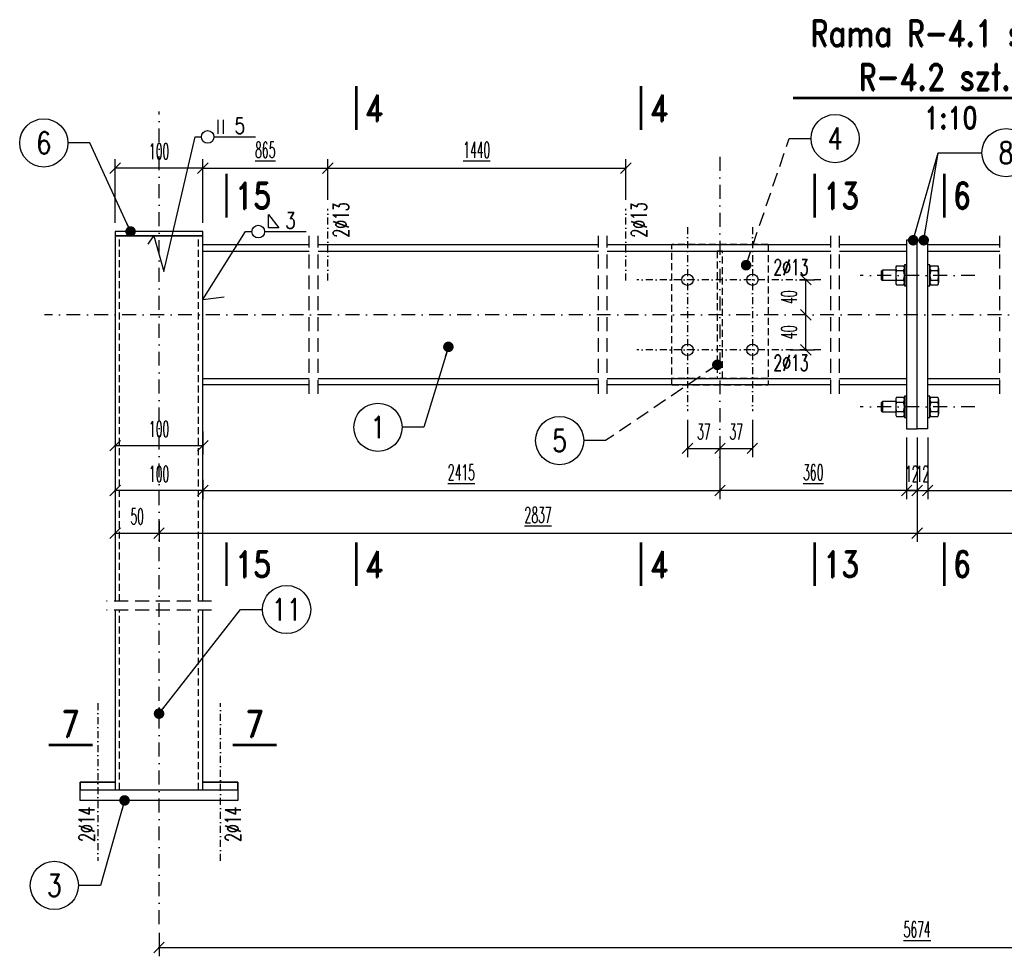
# Model space of a CAD drawing. Header units: millimetres. Extents: x -228255 to 14536, y -140109 to 119945.
# Tile 27 of 123: x -185438 to -184315, y 51551 to 52619. Entities that reach past the tile are written whole.
import ezdxf
from ezdxf.enums import TextEntityAlignment as Align

# ---------------------------------------------------------------- set-up
doc = ezdxf.new("R2010")
doc.units = ezdxf.units.MM
doc.header["$LTSCALE"] = 2.5
for name, pattern in [('DASHDOT', [25.4, 12.7, -6.35, 0, -6.35]), ('DASHDOT2', [12.7, 6.35, -3.175, 0, -3.175]), ('DASHED', [19.05, 12.7, -6.35]), ('DASHED2', [9.525, 6.35, -3.175])]:
    doc.linetypes.add(name, pattern=pattern)
for name, color, linetype in [('Gruba', 6, 'Continuous'), ('Laczniki', 30, 'Continuous'), ('Opisy_stal', 7, 'Continuous'), ('Osie', 134, 'DASHDOT'), ('Osie_laczniki', 157, 'DASHDOT2'), ('Przerywana', 5, 'DASHED'), ('stal', 4, 'Continuous'), ('Stal_nw', 181, 'DASHED2'), ('Tekst', 31, 'Continuous'), ('Wymiary', 86, 'Continuous')]:
    doc.layers.add(name, color=color, linetype=linetype)
doc.styles.get("Standard").update_dxf_attribs({"font": 'romans.shx', "width": 0.65})
doc.styles.add('style1', font='romand.shx', dxfattribs={"width": 0.8})
doc.styles.add('style3', font='romans.shx', dxfattribs={"width": 0.5})
doc.dimstyles.new('Skala_10', dxfattribs={"dimtxt": 18, "dimasz": 12, "dimexe": 10, "dimexo": 10, "dimgap": 10, "dimtad": 1, "dimdec": 0, "dimdsep": 46, "dimtxsty": 'style3', "dimblk": 'OBLIQUE', "dimcen": 0, "dimdle": 1, "dimclrd": 256, "dimclre": 256, "dimclrt": 31, "dimadec": 1, "dimazin": 0, "dimtfac": 1, "dimtdec": 0, "dimtix": 1, "dimtmove": 2, "dimatfit": 0, "dimldrblk": 'DOT', "dimfxl": 1, "dimtolj": 1, "dimtzin": 0, "dimlwd": -1, "dimlwe": -1, "dimarcsym": 0})
doc.dimstyles.new('Skala_10$7', dxfattribs={"dimscale": 0, "dimtxt": 18, "dimasz": 12, "dimexe": 10, "dimexo": 15, "dimgap": 5, "dimtad": 1, "dimdec": 0, "dimrnd": 0.5, "dimzin": 9, "dimdsep": 46, "dimtxsty": 'Standard', "dimblk1": 'OBLIQUE', "dimblk2": 'OBLIQUE', "dimsah": 1, "dimcen": 10, "dimdle": 10, "dimclrt": 31, "dimadec": 0, "dimazin": 0, "dimtfac": 1, "dimtdec": 0, "dimtmove": 2, "dimatfit": 3, "dimldrblk": 'DOT', "dimfxl": 1, "dimtolj": 1, "dimtzin": 9, "dimarcsym": 0})

# ---------------------------------------------------------------- blocks, each defined once
blk = doc.blocks.new('_Oblique')
at = {"color": 0, "linetype": 'ByBlock', "lineweight": -2}
blk.add_line((-0.5, -0.5), (0.5, 0.5), dxfattribs=at)
blk = doc.blocks.new('*D1370')
at = {"layer": 'Defpoints', "color": 0, "ltscale": 0.5, "transparency": 16777216}
for p in [(-185279.2, 51587.6), (-183549.2, 51587.6), (-183549.2, 51560.8)]:
    blk.add_point(p, dxfattribs=at)
at = {"layer": 'Wymiary', "ltscale": 0.5, "transparency": 16777216}
for p, q in [((-185279.2, 51577.6), (-185279.2, 51550.8)), ((-183549.2, 51577.6), (-183549.2, 51550.8)), ((-185280.2, 51560.8), (-183548.2, 51560.8))]:
    blk.add_line(p, q, dxfattribs=at)
at = {"layer": 'Wymiary', "ltscale": 0.5, "transparency": 16777216, "xscale": 12, "yscale": 12, "zscale": 12, "rotation": 180}
blk.add_blockref('_Oblique', (-185279.2, 51560.8), dxfattribs=at)
at = {"layer": 'Wymiary', "ltscale": 0.5, "transparency": 16777216, "xscale": 12, "yscale": 12, "zscale": 12}
blk.add_blockref('_Oblique', (-183549.2, 51560.8), dxfattribs=at)
at = {"layer": 'Wymiary', "color": 31, "ltscale": 0.5, "transparency": 16777216, "insert": (-184414.2, 51581.6), "char_height": 18, "attachment_point": 5, "style": 'style3'}
blk.add_mtext('\\A1;\\L5674', dxfattribs=at)
blk = doc.blocks.new('_Dot')
at = {"color": 0, "linetype": 'ByBlock', "lineweight": -2}
blk.add_line((-0.5, 0), (-1, 0), dxfattribs=at)
at = {"color": 0, "linetype": 'ByBlock', "const_width": 0.5}
blk.add_lwpolyline([(-0.25, 0, 1), (0.25, 0, 1)], format="xyb", close=True, dxfattribs=at)
blk = doc.blocks.new('*D1371')
at = {"layer": 'Defpoints', "color": 0, "ltscale": 0.5, "transparency": 16777216}
for p in [(-184639.2, 52152.6), (-185229.2, 52104.3), (-184639.2, 52082.1)]:
    blk.add_point(p, dxfattribs=at)
at = {"layer": 'Wymiary', "ltscale": 0.5, "transparency": 16777216}
for p, q in [((-184639.2, 52142.6), (-184639.2, 52072.1)), ((-185229.2, 52094.3), (-185229.2, 52072.1)), ((-185230.2, 52082.1), (-184638.2, 52082.1))]:
    blk.add_line(p, q, dxfattribs=at)
at = {"layer": 'Wymiary', "ltscale": 0.5, "transparency": 16777216, "xscale": 12, "yscale": 12, "zscale": 12, "rotation": 180}
blk.add_blockref('_Oblique', (-185229.2, 52082.1), dxfattribs=at)
at = {"layer": 'Wymiary', "ltscale": 0.5, "transparency": 16777216, "xscale": 12, "yscale": 12, "zscale": 12}
blk.add_blockref('_Oblique', (-184639.2, 52082.1), dxfattribs=at)
at = {"layer": 'Wymiary', "color": 31, "ltscale": 0.5, "transparency": 16777216, "insert": (-184934.2, 52102.9), "char_height": 18, "attachment_point": 5, "style": 'style3'}
blk.add_mtext('\\A1;\\L2415', dxfattribs=at)
blk = doc.blocks.new('*D1372')
at = {"layer": 'Defpoints', "color": 0, "ltscale": 0.5, "transparency": 16777216}
for p in [(-184402.2, 52152.6), (-184086.7, 52102.6), (-184086.7, 52082.1)]:
    blk.add_point(p, dxfattribs=at)
at = {"layer": 'Wymiary', "ltscale": 0.5, "transparency": 16777216}
for p, q in [((-184402.2, 52142.6), (-184402.2, 52072.1)), ((-184086.7, 52092.6), (-184086.7, 52072.1)), ((-184403.2, 52082.1), (-184085.7, 52082.1))]:
    blk.add_line(p, q, dxfattribs=at)
at = {"layer": 'Wymiary', "ltscale": 0.5, "transparency": 16777216, "xscale": 12, "yscale": 12, "zscale": 12, "rotation": 180}
blk.add_blockref('_Oblique', (-184402.2, 52082.1), dxfattribs=at)
at = {"layer": 'Wymiary', "ltscale": 0.5, "transparency": 16777216, "xscale": 12, "yscale": 12, "zscale": 12}
blk.add_blockref('_Oblique', (-184086.7, 52082.1), dxfattribs=at)
at = {"layer": 'Wymiary', "color": 31, "ltscale": 0.5, "transparency": 16777216, "insert": (-184244.5, 52102.9), "char_height": 18, "attachment_point": 5, "style": 'style3'}
blk.add_mtext('\\A1;\\L1130', dxfattribs=at)
blk = doc.blocks.new('*D1374')
at = {"layer": 'Defpoints', "color": 0, "ltscale": 0.5, "transparency": 16777216}
for p in [(-185329.2, 52048.9), (-185279.2, 52048.9), (-185279.2, 52033.5)]:
    blk.add_point(p, dxfattribs=at)
at = {"layer": 'Wymiary', "ltscale": 0.5, "transparency": 16777216}
for p, q in [((-185330.2, 52033.5), (-185278.2, 52033.5)), ((-185329.2, 52038.9), (-185329.2, 52023.5)), ((-185279.2, 52038.9), (-185279.2, 52023.5))]:
    blk.add_line(p, q, dxfattribs=at)
at = {"layer": 'Wymiary', "ltscale": 0.5, "transparency": 16777216, "xscale": 12, "yscale": 12, "zscale": 12, "rotation": 180}
blk.add_blockref('_Oblique', (-185329.2, 52033.5), dxfattribs=at)
at = {"layer": 'Wymiary', "ltscale": 0.5, "transparency": 16777216, "xscale": 12, "yscale": 12, "zscale": 12}
blk.add_blockref('_Oblique', (-185279.2, 52033.5), dxfattribs=at)
at = {"layer": 'Wymiary', "color": 31, "ltscale": 0.5, "transparency": 16777216, "insert": (-185304.2, 52052.5), "char_height": 18, "attachment_point": 5, "style": 'style3'}
blk.add_mtext('\\A1;50', dxfattribs=at)
blk = doc.blocks.new('*D1376')
at = {"layer": 'Defpoints', "color": 0, "ltscale": 0.5, "transparency": 16777216}
for p in [(-184676.2, 52172.6), (-184639.2, 52144.2), (-184639.2, 52130.2)]:
    blk.add_point(p, dxfattribs=at)
at = {"layer": 'Wymiary', "ltscale": 0.5, "transparency": 16777216}
for p, q in [((-184676.2, 52162.6), (-184676.2, 52120.2)), ((-184677.2, 52130.2), (-184638.2, 52130.2)), ((-184639.2, 52134.2), (-184639.2, 52120.2))]:
    blk.add_line(p, q, dxfattribs=at)
at = {"layer": 'Wymiary', "ltscale": 0.5, "transparency": 16777216, "xscale": 12, "yscale": 12, "zscale": 12, "rotation": 180}
blk.add_blockref('_Oblique', (-184676.2, 52130.2), dxfattribs=at)
at = {"layer": 'Wymiary', "ltscale": 0.5, "transparency": 16777216, "xscale": 12, "yscale": 12, "zscale": 12}
blk.add_blockref('_Oblique', (-184639.2, 52130.2), dxfattribs=at)
at = {"layer": 'Wymiary', "color": 31, "ltscale": 0.5, "transparency": 16777216, "insert": (-184657.7, 52149.2), "char_height": 18, "attachment_point": 5, "style": 'style3'}
blk.add_mtext('\\A1;37', dxfattribs=at)
blk = doc.blocks.new('*D1377')
at = {"layer": 'Defpoints', "color": 0, "ltscale": 0.5, "transparency": 16777216}
for p in [(-184602.2, 52172.6), (-184639.2, 52144.2), (-184602.2, 52130.2)]:
    blk.add_point(p, dxfattribs=at)
at = {"layer": 'Wymiary', "ltscale": 0.5, "transparency": 16777216}
for p, q in [((-184602.2, 52162.6), (-184602.2, 52120.2)), ((-184640.2, 52130.2), (-184601.2, 52130.2)), ((-184639.2, 52134.2), (-184639.2, 52120.2))]:
    blk.add_line(p, q, dxfattribs=at)
at = {"layer": 'Wymiary', "ltscale": 0.5, "transparency": 16777216, "xscale": 12, "yscale": 12, "zscale": 12, "rotation": 180}
blk.add_blockref('_Oblique', (-184639.2, 52130.2), dxfattribs=at)
at = {"layer": 'Wymiary', "ltscale": 0.5, "transparency": 16777216, "xscale": 12, "yscale": 12, "zscale": 12}
blk.add_blockref('_Oblique', (-184602.2, 52130.2), dxfattribs=at)
at = {"layer": 'Wymiary', "color": 31, "ltscale": 0.5, "transparency": 16777216, "insert": (-184620.7, 52149.2), "char_height": 18, "attachment_point": 5, "style": 'style3'}
blk.add_mtext('\\A1;37', dxfattribs=at)
blk = doc.blocks.new('*D1380')
at = {"layer": 'Defpoints', "color": 0, "ltscale": 0.5, "transparency": 16777216}
for p in [(-184541.3, 52282.6), (-184541.3, 52282.6), (-184569, 52242.6)]:
    blk.add_point(p, dxfattribs=at)
at = {"layer": 'Wymiary', "ltscale": 0.5, "transparency": 16777216}
for p, q in [((-184541.3, 52241.6), (-184541.3, 52283.6)), ((-184559, 52242.6), (-184531.3, 52242.6))]:
    blk.add_line(p, q, dxfattribs=at)
at = {"layer": 'Wymiary', "ltscale": 0.5, "transparency": 16777216, "xscale": 12, "yscale": 12, "zscale": 12}
for p, rotation in [((-184541.3, 52282.6), 90), ((-184541.3, 52242.6), 270)]:
    blk.add_blockref('_Oblique', p, dxfattribs=dict(at, rotation=rotation))
at = {"layer": 'Wymiary', "color": 31, "ltscale": 0.5, "transparency": 16777216, "insert": (-184560.3, 52262.6), "char_height": 18, "attachment_point": 5, "rotation": 90, "style": 'style3'}
blk.add_mtext('\\A1;40', dxfattribs=at)
blk = doc.blocks.new('*D1381')
at = {"layer": 'Defpoints', "color": 0, "ltscale": 0.5, "transparency": 16777216}
for p in [(-184558.6, 52322.6), (-184541.3, 52322.6), (-184541.3, 52282.6)]:
    blk.add_point(p, dxfattribs=at)
at = {"layer": 'Wymiary', "ltscale": 0.5, "transparency": 16777216}
for p, q in [((-184548.6, 52322.6), (-184531.3, 52322.6)), ((-184541.3, 52281.6), (-184541.3, 52323.6))]:
    blk.add_line(p, q, dxfattribs=at)
at = {"layer": 'Wymiary', "ltscale": 0.5, "transparency": 16777216, "xscale": 12, "yscale": 12, "zscale": 12}
for p, rotation in [((-184541.3, 52322.6), 90), ((-184541.3, 52282.6), 270)]:
    blk.add_blockref('_Oblique', p, dxfattribs=dict(at, rotation=rotation))
at = {"layer": 'Wymiary', "color": 31, "ltscale": 0.5, "transparency": 16777216, "insert": (-184560.3, 52302.6), "char_height": 18, "attachment_point": 5, "rotation": 90, "style": 'style3'}
blk.add_mtext('\\A1;40', dxfattribs=at)
blk = doc.blocks.new('Row_obwod_prawa')
at = {"color": 7}
for p, q in [((26.2368, 3.6), (26.2368, 19.6)), ((32.5368, 3.6), (32.5368, 19.6)), ((0, 0), (7.2, 0)), ((21.6, 0), (69.12, 0))]:
    blk.add_line(p, q, dxfattribs=at)
blk.add_circle((14.4, 0), 7.2, dxfattribs=at)
at = {"color": 31, "width": 0.8}
blk.add_attdef('A', (44.9568, 3.6), '', height=18, dxfattribs=at)
blk = doc.blocks.new('Pach_obwod_prawa')
at = {"color": 7}
for p, q in [((26.2368, 4.32), (26.2368, 19.44)), ((26.2368, 19.44), (37.7568, 4.32)), ((0, 0), (7.2, 0)), ((21.6, 0), (69.12, 0)), ((37.7568, 4.32), (26.2368, 4.32))]:
    blk.add_line(p, q, dxfattribs=at)
blk.add_circle((14.4, 0), 7.2, dxfattribs=at)
at = {"color": 31, "width": 0.8}
blk.add_attdef('A', (44.9568, 3.6), '', height=18, dxfattribs=at)
blk = doc.blocks.new('*D1384')
at = {"layer": 'Defpoints', "color": 0, "ltscale": 0.5, "transparency": 16777216}
for p in [(-185329.2, 52113.3), (-185229.2, 52104.3), (-185329.2, 52082.1)]:
    blk.add_point(p, dxfattribs=at)
at = {"layer": 'Wymiary', "ltscale": 0.5, "transparency": 16777216}
for p, q in [((-185329.2, 52103.3), (-185329.2, 52072.1)), ((-185229.2, 52094.3), (-185229.2, 52072.1)), ((-185228.2, 52082.1), (-185330.2, 52082.1))]:
    blk.add_line(p, q, dxfattribs=at)
at = {"layer": 'Wymiary', "ltscale": 0.5, "transparency": 16777216, "xscale": 12, "yscale": 12, "zscale": 12, "rotation": 180}
blk.add_blockref('_Oblique', (-185329.2, 52082.1), dxfattribs=at)
at = {"layer": 'Wymiary', "ltscale": 0.5, "transparency": 16777216, "xscale": 12, "yscale": 12, "zscale": 12}
blk.add_blockref('_Oblique', (-185229.2, 52082.1), dxfattribs=at)
at = {"layer": 'Wymiary', "color": 31, "ltscale": 0.5, "transparency": 16777216, "insert": (-185279.2, 52101.1), "char_height": 18, "attachment_point": 5, "style": 'style3'}
blk.add_mtext('\\A1;100', dxfattribs=at)
blk = doc.blocks.new('Elem_prawy')
at = {"color": 7}
blk.add_line((0, 0), (25, 0), dxfattribs=at)
blk.add_circle((52.5, 0), 27.5, dxfattribs=at)
at = {"color": 31, "width": 0.8}
blk.add_attdef('22', text='', height=25, dxfattribs=at).set_placement((52.5, 0), align=Align.MIDDLE)
blk = doc.blocks.new('nakretkaM12')
at = {"ltscale": 0.2}
for p, q in [((-10, 8.2), (-10, 5.5)), ((-10, 5.5), (-10, -5.5)), ((-9, 11), (-1, 11)), ((-9, 5.5), (-1, 5.5)), ((0, 8.2), (0, 5.5)), ((0, 5.5), (0, -5.5)), ((-10, -5.5), (-10, -8.2)), ((-9, -5.5), (-1, -5.5)), ((-9, -11), (-1, -11)), ((0, -5.5), (0, -8.2))]:
    blk.add_line(p, q, dxfattribs=at)
for centre, radius, start, end in [((-5.7, 8.2), 4.26, 139.932, 220.068), ((5.5, 0), 15.5, 159.3345, 200.6655), ((-4.3, 8.2), 4.26, 319.932, 40.068), ((-15.5, 0), 15.5, 339.3345, 20.6655), ((-5.7, -8.2), 4.26, 139.932, 220.068), ((-4.3, -8.2), 4.26, 319.932, 40.068)]:
    blk.add_arc(centre, radius, start, end, dxfattribs=at)
blk = doc.blocks.new('*D1345')
at = {"layer": 'Defpoints', "color": 0, "ltscale": 0.5, "transparency": 16777216}
for p in [(-184426.2, 52152.6), (-184414.2, 52152.6), (-184414.2, 52082.1)]:
    blk.add_point(p, dxfattribs=at)
at = {"layer": 'Wymiary', "ltscale": 0.5, "transparency": 16777216}
for p, q in [((-184426.2, 52142.6), (-184426.2, 52072.1)), ((-184414.2, 52142.6), (-184414.2, 52072.1)), ((-184426.2, 52082.1), (-184438.2, 52082.1)), ((-184426.2, 52082.1), (-184414.2, 52082.1)), ((-184414.2, 52082.1), (-184402.2, 52082.1))]:
    blk.add_line(p, q, dxfattribs=at)
at = {"layer": 'Wymiary', "ltscale": 0.5, "transparency": 16777216, "xscale": 12, "yscale": 12, "zscale": 12}
blk.add_blockref('_Oblique', (-184426.2, 52082.1), dxfattribs=at)
at = {"layer": 'Wymiary', "ltscale": 0.5, "transparency": 16777216, "xscale": 12, "yscale": 12, "zscale": 12, "rotation": 180}
blk.add_blockref('_Oblique', (-184414.2, 52082.1), dxfattribs=at)
at = {"layer": 'Wymiary', "color": 31, "ltscale": 0.5, "transparency": 16777216, "insert": (-184420.2, 52101.1), "char_height": 18, "attachment_point": 5, "style": 'style3'}
blk.add_mtext('\\A1;12', dxfattribs=at)
blk = doc.blocks.new('*D1346')
at = {"layer": 'Defpoints', "color": 0, "ltscale": 0.5, "transparency": 16777216}
for p in [(-184414.2, 52152.6), (-184402.2, 52152.6), (-184402.2, 52082.1)]:
    blk.add_point(p, dxfattribs=at)
at = {"layer": 'Wymiary', "ltscale": 0.5, "transparency": 16777216}
for p, q in [((-184414.2, 52142.6), (-184414.2, 52072.1)), ((-184402.2, 52142.6), (-184402.2, 52072.1)), ((-184414.2, 52082.1), (-184426.2, 52082.1)), ((-184414.2, 52082.1), (-184402.2, 52082.1)), ((-184402.2, 52082.1), (-184390.2, 52082.1))]:
    blk.add_line(p, q, dxfattribs=at)
at = {"layer": 'Wymiary', "ltscale": 0.5, "transparency": 16777216, "xscale": 12, "yscale": 12, "zscale": 12}
blk.add_blockref('_Oblique', (-184414.2, 52082.1), dxfattribs=at)
at = {"layer": 'Wymiary', "ltscale": 0.5, "transparency": 16777216, "xscale": 12, "yscale": 12, "zscale": 12, "rotation": 180}
blk.add_blockref('_Oblique', (-184402.2, 52082.1), dxfattribs=at)
at = {"layer": 'Wymiary', "color": 31, "ltscale": 0.5, "transparency": 16777216, "insert": (-184408.2, 52101.1), "char_height": 18, "attachment_point": 5, "style": 'style3'}
blk.add_mtext('\\A1;12', dxfattribs=at)
blk = doc.blocks.new('*D1351')
at = {"layer": 'Defpoints', "color": 0, "ltscale": 0.5, "transparency": 16777216}
for p in [(-184414.2, 52152.6), (-185279.2, 52057), (-184414.2, 52033.5)]:
    blk.add_point(p, dxfattribs=at)
at = {"layer": 'Wymiary', "ltscale": 0.5, "transparency": 16777216}
for p, q in [((-184414.2, 52142.6), (-184414.2, 52023.5)), ((-185279.2, 52047), (-185279.2, 52023.5)), ((-185280.2, 52033.5), (-184413.2, 52033.5))]:
    blk.add_line(p, q, dxfattribs=at)
at = {"layer": 'Wymiary', "ltscale": 0.5, "transparency": 16777216, "xscale": 12, "yscale": 12, "zscale": 12, "rotation": 180}
blk.add_blockref('_Oblique', (-185279.2, 52033.5), dxfattribs=at)
at = {"layer": 'Wymiary', "ltscale": 0.5, "transparency": 16777216, "xscale": 12, "yscale": 12, "zscale": 12}
blk.add_blockref('_Oblique', (-184414.2, 52033.5), dxfattribs=at)
at = {"layer": 'Wymiary', "color": 31, "ltscale": 0.5, "transparency": 16777216, "insert": (-184846.7, 52054.3), "char_height": 18, "attachment_point": 5, "style": 'style3'}
blk.add_mtext('\\A1;\\L2837', dxfattribs=at)
blk = doc.blocks.new('*D1352')
at = {"layer": 'Defpoints', "color": 0, "ltscale": 0.5, "transparency": 16777216}
for p in [(-184639.2, 52152.6), (-184426.2, 52152.6), (-184639.2, 52082.1)]:
    blk.add_point(p, dxfattribs=at)
at = {"layer": 'Wymiary', "ltscale": 0.5, "transparency": 16777216}
for p, q in [((-184639.2, 52142.6), (-184639.2, 52072.1)), ((-184426.2, 52142.6), (-184426.2, 52072.1)), ((-184425.2, 52082.1), (-184640.2, 52082.1))]:
    blk.add_line(p, q, dxfattribs=at)
at = {"layer": 'Wymiary', "ltscale": 0.5, "transparency": 16777216, "xscale": 12, "yscale": 12, "zscale": 12, "rotation": 180}
blk.add_blockref('_Oblique', (-184639.2, 52082.1), dxfattribs=at)
at = {"layer": 'Wymiary', "ltscale": 0.5, "transparency": 16777216, "xscale": 12, "yscale": 12, "zscale": 12}
blk.add_blockref('_Oblique', (-184426.2, 52082.1), dxfattribs=at)
at = {"layer": 'Wymiary', "color": 31, "ltscale": 0.5, "transparency": 16777216, "insert": (-184532.7, 52102.9), "char_height": 18, "attachment_point": 5, "style": 'style3'}
blk.add_mtext('\\A1;\\L360', dxfattribs=at)
blk = doc.blocks.new('*D1353')
at = {"layer": 'Defpoints', "color": 0, "ltscale": 0.5, "transparency": 16777216}
for p in [(-185086.7, 52449.9), (-185086.7, 52403.6), (-185229.2, 52377.6)]:
    blk.add_point(p, dxfattribs=at)
at = {"layer": 'Wymiary', "ltscale": 0.5, "transparency": 16777216}
for p, q in [((-185229.2, 52387.6), (-185229.2, 52459.9)), ((-185086.7, 52413.6), (-185086.7, 52459.9)), ((-185230.2, 52449.9), (-185085.7, 52449.9))]:
    blk.add_line(p, q, dxfattribs=at)
at = {"layer": 'Wymiary', "ltscale": 0.5, "transparency": 16777216, "xscale": 12, "yscale": 12, "zscale": 12, "rotation": 180}
blk.add_blockref('_Oblique', (-185229.2, 52449.9), dxfattribs=at)
at = {"layer": 'Wymiary', "ltscale": 0.5, "transparency": 16777216, "xscale": 12, "yscale": 12, "zscale": 12}
blk.add_blockref('_Oblique', (-185086.7, 52449.9), dxfattribs=at)
at = {"layer": 'Wymiary', "color": 31, "ltscale": 0.5, "transparency": 16777216, "insert": (-185158, 52470.7), "char_height": 18, "attachment_point": 5, "style": 'style3'}
blk.add_mtext('\\A1;\\L865', dxfattribs=at)
blk = doc.blocks.new('*D1354')
at = {"layer": 'Defpoints', "color": 0, "ltscale": 0.5, "transparency": 16777216}
for p in [(-184746.7, 52449.9), (-185086.7, 52403.6), (-184746.7, 52403.6)]:
    blk.add_point(p, dxfattribs=at)
at = {"layer": 'Wymiary', "ltscale": 0.5, "transparency": 16777216}
for p, q in [((-185086.7, 52413.6), (-185086.7, 52459.9)), ((-184746.7, 52413.6), (-184746.7, 52459.9)), ((-185087.7, 52449.9), (-184745.7, 52449.9))]:
    blk.add_line(p, q, dxfattribs=at)
at = {"layer": 'Wymiary', "ltscale": 0.5, "transparency": 16777216, "xscale": 12, "yscale": 12, "zscale": 12, "rotation": 180}
blk.add_blockref('_Oblique', (-185086.7, 52449.9), dxfattribs=at)
at = {"layer": 'Wymiary', "ltscale": 0.5, "transparency": 16777216, "xscale": 12, "yscale": 12, "zscale": 12}
blk.add_blockref('_Oblique', (-184746.7, 52449.9), dxfattribs=at)
at = {"layer": 'Wymiary', "color": 31, "ltscale": 0.5, "transparency": 16777216, "insert": (-184916.7, 52470.7), "char_height": 18, "attachment_point": 5, "style": 'style3'}
blk.add_mtext('\\A1;\\L1440', dxfattribs=at)
blk = doc.blocks.new('*D1355')
at = {"layer": 'Defpoints', "color": 0, "ltscale": 0.5, "transparency": 16777216}
for p in [(-185329.2, 52449.9), (-185329.2, 52377.6), (-185229.2, 52377.6)]:
    blk.add_point(p, dxfattribs=at)
at = {"layer": 'Wymiary', "ltscale": 0.5, "transparency": 16777216}
for p, q in [((-185329.2, 52387.6), (-185329.2, 52459.9)), ((-185229.2, 52387.6), (-185229.2, 52459.9)), ((-185228.2, 52449.9), (-185330.2, 52449.9))]:
    blk.add_line(p, q, dxfattribs=at)
at = {"layer": 'Wymiary', "ltscale": 0.5, "transparency": 16777216, "xscale": 12, "yscale": 12, "zscale": 12, "rotation": 180}
blk.add_blockref('_Oblique', (-185329.2, 52449.9), dxfattribs=at)
at = {"layer": 'Wymiary', "ltscale": 0.5, "transparency": 16777216, "xscale": 12, "yscale": 12, "zscale": 12}
blk.add_blockref('_Oblique', (-185229.2, 52449.9), dxfattribs=at)
at = {"layer": 'Wymiary', "color": 31, "ltscale": 0.5, "transparency": 16777216, "insert": (-185279.2, 52468.9), "char_height": 18, "attachment_point": 5, "style": 'style3'}
blk.add_mtext('\\A1;100', dxfattribs=at)
blk = doc.blocks.new('*D1356')
at = {"layer": 'Defpoints', "color": 0, "ltscale": 0.5, "transparency": 16777216}
for p in [(-184414.2, 52152.6), (-183549.2, 52056.1), (-183549.2, 52033.5)]:
    blk.add_point(p, dxfattribs=at)
at = {"layer": 'Wymiary', "ltscale": 0.5, "transparency": 16777216}
for p, q in [((-184414.2, 52142.6), (-184414.2, 52023.5)), ((-183549.2, 52046.1), (-183549.2, 52023.5)), ((-184415.2, 52033.5), (-183548.2, 52033.5))]:
    blk.add_line(p, q, dxfattribs=at)
at = {"layer": 'Wymiary', "ltscale": 0.5, "transparency": 16777216, "xscale": 12, "yscale": 12, "zscale": 12, "rotation": 180}
blk.add_blockref('_Oblique', (-184414.2, 52033.5), dxfattribs=at)
at = {"layer": 'Wymiary', "ltscale": 0.5, "transparency": 16777216, "xscale": 12, "yscale": 12, "zscale": 12}
blk.add_blockref('_Oblique', (-183549.2, 52033.5), dxfattribs=at)
at = {"layer": 'Wymiary', "color": 31, "ltscale": 0.5, "transparency": 16777216, "insert": (-183981.7, 52054.3), "char_height": 18, "attachment_point": 5, "style": 'style3'}
blk.add_mtext('\\A1;\\L2837', dxfattribs=at)
blk = doc.blocks.new('*D1357')
at = {"layer": 'Defpoints', "color": 0, "ltscale": 0.5, "transparency": 16777216}
for p in [(-185329.2, 52159.4), (-185229.2, 52159.4), (-185329.2, 52133.2)]:
    blk.add_point(p, dxfattribs=at)
at = {"layer": 'Wymiary', "ltscale": 0.5, "transparency": 16777216}
for p, q in [((-185329.2, 52149.4), (-185329.2, 52123.2)), ((-185229.2, 52149.4), (-185229.2, 52123.2)), ((-185228.2, 52133.2), (-185330.2, 52133.2))]:
    blk.add_line(p, q, dxfattribs=at)
at = {"layer": 'Wymiary', "ltscale": 0.5, "transparency": 16777216, "xscale": 12, "yscale": 12, "zscale": 12, "rotation": 180}
blk.add_blockref('_Oblique', (-185329.2, 52133.2), dxfattribs=at)
at = {"layer": 'Wymiary', "ltscale": 0.5, "transparency": 16777216, "xscale": 12, "yscale": 12, "zscale": 12}
blk.add_blockref('_Oblique', (-185229.2, 52133.2), dxfattribs=at)
at = {"layer": 'Wymiary', "color": 31, "ltscale": 0.5, "transparency": 16777216, "insert": (-185279.2, 52152.2), "char_height": 18, "attachment_point": 5, "style": 'style3'}
blk.add_mtext('\\A1;100', dxfattribs=at)
blk = doc.blocks.new('Elem_lewy')
at = {"color": 7}
blk.add_line((0, 0), (-25, 0), dxfattribs=at)
blk.add_circle((-52.5, 0), 27.5, dxfattribs=at)
at = {"color": 31, "width": 0.8}
blk.add_attdef('22', text='', height=25, dxfattribs=at).set_placement((-52.5, 0), align=Align.MIDDLE)

msp = doc.modelspace()

# ---------------------------------------------------------------- linework, layer by layer
at = {"layer": 'Gruba', "const_width": 3}
for points in [[(-185054.28, 52543.5), (-185054.28, 52493.5)], [(-184729.28, 52543.5), (-184729.28, 52493.5)], [(-184555.69, 52529.81), (-184195.69, 52529.81)], [(-185202.28, 52443.5), (-185202.28, 52393.5)], [(-184531.28, 52443.5), (-184531.28, 52393.5)], [(-184383.3, 52443.5), (-184383.3, 52393.5)], [(-185202.28, 52023.12), (-185202.28, 51973.12)], [(-185054.28, 52023.12), (-185054.28, 51973.12)], [(-184729.28, 52023.12), (-184729.28, 51973.12)], [(-184531.28, 52023.12), (-184531.28, 51973.12)], [(-184383.3, 52023.12), (-184383.3, 51973.12)], [(-185405.06, 51791.98), (-185355.06, 51791.98)], [(-185195.07, 51791.98), (-185145.07, 51791.98)]]:
    msp.add_lwpolyline(points, dxfattribs=at)
at = {"layer": 'Laczniki', "ltscale": 0.5}
for p, q in [((-184454.71, 52332.57), (-184453.71, 52333.57)), ((-184454.71, 52322.57), (-184454.71, 52332.57)), ((-184438.71, 52333.57), (-184453.71, 52333.57)), ((-184453.71, 52333.57), (-184453.71, 52321.57)), ((-184454.71, 52322.57), (-184453.71, 52321.57)), ((-184438.71, 52321.57), (-184453.71, 52321.57)), ((-184454.71, 52182.57), (-184453.71, 52183.57)), ((-184454.71, 52172.57), (-184454.71, 52182.57)), ((-184438.71, 52183.57), (-184453.71, 52183.57)), ((-184453.71, 52183.57), (-184453.71, 52171.57)), ((-184454.71, 52172.57), (-184453.71, 52171.57)), ((-184438.71, 52171.57), (-184453.71, 52171.57))]:
    msp.add_line(p, q, dxfattribs=at)
for points in [[(-184428.71, 52315.57), (-184426.21, 52315.57), (-184426.21, 52339.57), (-184428.71, 52339.57)], [(-184402.21, 52315.57), (-184399.71, 52315.57), (-184399.71, 52339.57), (-184402.21, 52339.57)], [(-184428.71, 52165.57), (-184426.21, 52165.57), (-184426.21, 52189.57), (-184428.71, 52189.57)], [(-184402.21, 52165.57), (-184399.71, 52165.57), (-184399.71, 52189.57), (-184402.21, 52189.57)]]:
    msp.add_lwpolyline(points, close=True, dxfattribs=at)
at = {"layer": 'Opisy_stal', "ltscale": 0.5}
for p, q in [((-185273.66, 52332.06), (-185238.16, 52485.52)), ((-184390.32, 52467.46), (-184365.32, 52467.46)), ((-185229.21, 52300.2), (-185180.39, 52377.49)), ((-185291.6, 52363.1), (-185285.03, 52372.57)), ((-185285.03, 52372.57), (-185273.66, 52332.06)), ((-185229.21, 52300.2), (-185204.88, 52303.15))]:
    msp.add_line(p, q, dxfattribs=at)
at = {"layer": 'Osie', "ltscale": 0.5}
for p, q in [((-185279.21, 51587.57), (-185279.21, 52514.57)), ((-184639.21, 52462.57), (-184639.21, 52102.57)), ((-184348.21, 52327.57), (-184479.21, 52327.57)), ((-183362.52, 52282.57), (-185409.76, 52282.57)), ((-184348.21, 52177.57), (-184479.21, 52177.57))]:
    msp.add_line(p, q, dxfattribs=at)
at = {"layer": 'Osie_laczniki', "ltscale": 0.5}
for p, q in [((-185086.71, 52321.57), (-185086.71, 52403.57)), ((-184746.71, 52321.57), (-184746.71, 52403.57)), ((-184676.21, 52382.57), (-184676.21, 52172.57)), ((-184602.21, 52382.57), (-184602.21, 52172.57)), ((-184524.21, 52322.57), (-184734.21, 52322.57)), ((-184524.21, 52242.57), (-184734.21, 52242.57)), ((-185349.21, 51839.57), (-185349.21, 51659.57)), ((-185209.21, 51659.57), (-185209.21, 51839.57))]:
    msp.add_line(p, q, dxfattribs=at)
at = {"layer": 'Przerywana', "ltscale": 0.5}
for p, q in [((-185107.81, 52192.57), (-185107.81, 52372.57)), ((-185097.81, 52192.57), (-185097.81, 52372.57)), ((-184777.81, 52192.57), (-184777.81, 52372.57)), ((-184767.81, 52192.57), (-184767.81, 52372.57)), ((-184512.81, 52192.57), (-184512.81, 52372.57)), ((-184502.81, 52192.57), (-184502.81, 52372.57)), ((-184319.75, 52192.57), (-184319.75, 52372.57)), ((-185219.21, 51955.8), (-185339.21, 51955.8)), ((-185219.21, 51945.8), (-185339.21, 51945.8))]:
    msp.add_line(p, q, dxfattribs=at)
at = {"layer": 'stal', "ltscale": 0.5}
for p, q in [((-185229.21, 52355.17), (-185107.81, 52355.17)), ((-185097.81, 52355.17), (-184777.81, 52355.17)), ((-184767.81, 52355.17), (-184512.81, 52355.17)), ((-184502.81, 52355.17), (-184426.21, 52355.17)), ((-184402.21, 52355.17), (-184319.75, 52355.17)), ((-185229.21, 52209.97), (-185107.81, 52209.97)), ((-185097.81, 52209.97), (-184777.81, 52209.97)), ((-184767.81, 52209.97), (-184512.81, 52209.97)), ((-184502.81, 52209.97), (-184426.21, 52209.97)), ((-184402.21, 52209.97), (-184319.75, 52209.97))]:
    msp.add_line(p, q, dxfattribs=at)
for points in [[(-185329.21, 52372.57), (-185229.21, 52372.57), (-185229.21, 52377.57), (-185329.21, 52377.57)], [(-184426.21, 52152.57), (-184414.21, 52152.57), (-184414.21, 52367.57), (-184426.21, 52367.57)], [(-184402.21, 52152.57), (-184414.21, 52152.57), (-184414.21, 52367.57), (-184402.21, 52367.57)]]:
    msp.add_lwpolyline(points, close=True, dxfattribs=at)
for points in [[(-185229.21, 51955.8), (-185229.21, 52372.57), (-185329.21, 52372.57), (-185329.21, 51955.8)], [(-185107.81, 52202.57), (-185229.21, 52202.57), (-185229.21, 52362.57), (-185107.81, 52362.57)], [(-185097.81, 52362.57), (-184777.81, 52362.57)], [(-184767.81, 52362.57), (-184512.81, 52362.57)], [(-184502.81, 52362.57), (-184426.21, 52362.57)], [(-184402.21, 52362.57), (-184319.75, 52362.57)], [(-184777.81, 52202.57), (-185097.81, 52202.57)], [(-184512.81, 52202.57), (-184767.81, 52202.57)], [(-184426.21, 52202.57), (-184502.81, 52202.57)], [(-184319.75, 52202.57), (-184402.21, 52202.57)], [(-185329.21, 51945.8), (-185329.21, 51740.59), (-185229.21, 51740.59), (-185229.21, 51945.8)], [(-185329.21, 51749.57), (-185369.21, 51749.57), (-185369.21, 51740.59), (-185189.21, 51740.59), (-185189.21, 51749.57), (-185229.21, 51749.57)], [(-185229.21, 51749.57), (-185189.21, 51749.57), (-185189.21, 51728.6), (-185369.21, 51728.6), (-185369.21, 51749.57), (-185329.21, 51749.57)]]:
    msp.add_lwpolyline(points, dxfattribs=at)
at = {"layer": 'stal'}
for centre in [(-184676.21, 52322.57), (-184602.21, 52322.57), (-184676.21, 52242.57), (-184602.21, 52242.57)]:
    msp.add_circle(centre, 6.5, dxfattribs=at)
at = {"layer": 'Stal_nw', "ltscale": 0.5}
for p, q in [((-185324.21, 51955.8), (-185324.21, 52372.57)), ((-185234.21, 51955.8), (-185234.21, 52372.57)), ((-184584.21, 52362.57), (-184694.21, 52362.57)), ((-184694.21, 52355.17), (-184584.21, 52355.17)), ((-184584.21, 52209.97), (-184694.21, 52209.97)), ((-184694.21, 52202.57), (-184584.21, 52202.57)), ((-185324.21, 51740.59), (-185324.21, 51945.8)), ((-185234.21, 51740.59), (-185234.21, 51945.8))]:
    msp.add_line(p, q, dxfattribs=at)
for points in [[(-184694.21, 52362.57), (-184584.21, 52362.57), (-184584.21, 52202.57), (-184694.21, 52202.57)], [(-184642.21, 52209.97), (-184636.21, 52209.97), (-184636.21, 52355.17), (-184642.21, 52355.17)]]:
    msp.add_lwpolyline(points, close=True, dxfattribs=at)

# ---------------------------------------------------------------- block references
at = {"layer": 'Laczniki', "ltscale": 0.5}
for p in [(-184428.71, 52327.57), (-184389.71, 52327.57), (-184428.71, 52177.57), (-184389.71, 52177.57)]:
    msp.add_blockref('nakretkaM12', p, dxfattribs=at)
at = {"layer": 'Opisy_stal', "ltscale": 0.5}
for name, p, values in [('Elem_lewy', (-185358.23, 52478.59), {'22': '6'}), ('Row_obwod_prawa', (-185238.16, 52485.52), {'A': '5'}), ('Elem_prawy', (-184560.31, 52483.54), {'22': '4'}), ('Elem_prawy', (-184365.32, 52467.46), {'22': '8'}), ('Pach_obwod_prawa', (-185180.39, 52377.49), {'A': '3'}), ('Elem_lewy', (-184976.91, 52154.23), {'22': '1'}), ('Elem_lewy', (-184769.62, 52139.1), {'22': '5'}), ('Elem_prawy', (-185186.2, 51946.34), {'22': '11'}), ('Elem_lewy', (-185346.19, 51631.69), {'22': '3'})]:
    msp.add_blockref(name, p, dxfattribs=at).add_auto_attribs(values)

# ---------------------------------------------------------------- texts
at = {"layer": 'Gruba', "style": 'style1', "width": 0.8}
for s, p in [('Rama R-4.1 szt. 1', (-184375.69, 52579.81)), ('R-4.2 szt. 1', (-184375.69, 52529.81)), ('7', (-185380.06, 51791.98)), ('7', (-185170.07, 51791.98))]:
    msp.add_text(s, height=30, dxfattribs=at).set_placement(p, align=Align.BOTTOM_CENTER)
for s, p in [('4', (-185044.28, 52518.5)), ('4', (-184719.28, 52518.5)), ('15', (-185192.28, 52418.5)), ('13', (-184521.28, 52418.5)), ('6', (-184373.3, 52418.5)), ('15', (-185192.28, 51998.12)), ('4', (-185044.28, 51998.12)), ('4', (-184719.28, 51998.12)), ('13', (-184521.28, 51998.12)), ('6', (-184373.3, 51998.12))]:
    msp.add_text(s, height=30, dxfattribs=at).set_placement(p, align=Align.MIDDLE_LEFT)
msp.add_text('1:10', height=25, dxfattribs=at).set_placement((-184375.69, 52519.81), align=Align.TOP_CENTER)
at = {"layer": 'Tekst', "ltscale": 0.5, "width": 0.65}
for s, p in [('2%%C13', (-185062.63, 52370.65)), ('2%%C13', (-184722.63, 52370.65)), ('2%%C14', (-185352.87, 51681.34)), ('2%%C14', (-185185.94, 51681.34))]:
    msp.add_text(s, height=18, rotation=90, dxfattribs=at).set_placement(p)
for p in [(-184578.18, 52327.77), (-184578.18, 52218.72)]:
    msp.add_text('2%%C13', height=18, dxfattribs=at).set_placement(p)

# ---------------------------------------------------------------- dimensions: what is measured, and where the dimension line sits
at = {"layer": 'Wymiary', "ltscale": 0.5}
for base, p1, p2, picture, middle in [((-185329.21, 52449.86), (-185229.21, 52377.57), (-185329.21, 52377.57), '*D1355', (-185279.21, 52468.86)), ((-185329.21, 52133.21), (-185229.21, 52159.45), (-185329.21, 52159.45), '*D1357', (-185279.21, 52152.21)), ((-184639.21, 52130.22), (-184676.21, 52172.57), (-184639.21, 52144.18), '*D1376', (-184657.71, 52149.22)), ((-184602.21, 52130.22), (-184639.21, 52144.18), (-184602.21, 52172.57), '*D1377', (-184620.71, 52149.22)), ((-184414.21, 52082.12), (-184426.21, 52152.57), (-184414.21, 52152.57), '*D1345', (-184420.21, 52101.12)), ((-184402.21, 52082.12), (-184414.21, 52152.57), (-184402.21, 52152.57), '*D1346', (-184408.21, 52101.12)), ((-185329.21, 52082.12), (-185229.21, 52104.26), (-185329.21, 52113.32), '*D1384', (-185279.21, 52101.12)), ((-185279.21, 52033.52), (-185329.21, 52048.85), (-185279.21, 52048.85), '*D1374', (-185304.21, 52052.52))]:
    dim = msp.add_linear_dim(base=base, p1=p1, p2=p2, dimstyle='Skala_10', dxfattribs=at)
    dim.commit()
    dim.dimension.update_dxf_attribs({"geometry": picture, "text_midpoint": middle})
for base, p1, p2, text, picture, middle in [((-185086.71, 52449.86), (-185229.21, 52377.57), (-185086.71, 52403.57), '%%u865', '*D1353', (-185157.96, 52470.66)), ((-184746.71, 52449.86), (-185086.71, 52403.57), (-184746.71, 52403.57), '%%u1440', '*D1354', (-184916.71, 52470.66)), ((-184414.21, 52033.52), (-185279.21, 52057.05), (-184414.21, 52152.57), '%%u2837', '*D1351', (-184846.71, 52054.32)), ((-184639.21, 52082.12), (-185229.21, 52104.26), (-184639.21, 52152.57), '%%u2415', '*D1371', (-184934.21, 52102.92)), ((-184639.21, 52082.12), (-184426.21, 52152.57), (-184639.21, 52152.57), '%%u360', '*D1352', (-184532.71, 52102.92)), ((-183549.21, 52033.52), (-184414.21, 52152.57), (-183549.21, 52056.08), '%%u2837', '*D1356', (-183981.71, 52054.32)), ((-184086.71, 52082.12), (-184402.21, 52152.57), (-184086.71, 52102.57), '%%u1130', '*D1372', (-184244.46, 52102.92)), ((-183549.21, 51560.8), (-185279.21, 51587.57), (-183549.21, 51587.57), '%%u5674', '*D1370', (-184414.21, 51581.6))]:
    dim = msp.add_linear_dim(base=base, p1=p1, p2=p2, text=text, dimstyle='Skala_10', dxfattribs=at)
    dim.commit()
    dim.dimension.update_dxf_attribs({"geometry": picture, "text_midpoint": middle})
for base, p1, p2, picture, middle in [((-184541.3, 52322.57), (-184541.3, 52282.57), (-184558.6, 52322.57), '*D1381', (-184560.3, 52302.57)), ((-184541.3, 52282.57), (-184569.03, 52242.57), (-184541.3, 52282.57), '*D1380', (-184560.3, 52262.57))]:
    dim = msp.add_linear_dim(base=base, p1=p1, p2=p2, angle=90, dimstyle='Skala_10', dxfattribs=at)
    dim.commit()
    dim.dimension.update_dxf_attribs({"geometry": picture, "text_midpoint": middle})

# ---------------------------------------------------------------- leaders
at = {"layer": 'Opisy_stal', "ltscale": 0.5}
for points in [[(-185311.73, 52377.57), (-185358.23, 52478.59)], [(-184418.71, 52367.57), (-184390.32, 52467.46)], [(-184406.71, 52367.57), (-184390.32, 52467.46)], [(-184949.09, 52245.97), (-184976.91, 52154.23)], [(-185279.21, 51827.6), (-185186.2, 51946.34)], [(-185318.58, 51728.6), (-185346.19, 51631.69)]]:
    msp.add_leader(points, dimstyle='Skala_10$7', override={"dimscale": 1, "dimtad": 0}, dxfattribs=at)
at = {"layer": 'Opisy_stal', "linetype": 'DASHED', "ltscale": 0.5}
for points in [[(-184609.37, 52339.17), (-184560.31, 52483.54)], [(-184642.21, 52225.48), (-184769.62, 52139.1)]]:
    msp.add_leader(points, dimstyle='Skala_10$7', override={"dimscale": 1, "dimtad": 0}, dxfattribs=at)

doc.saveas('drawing.dxf')
